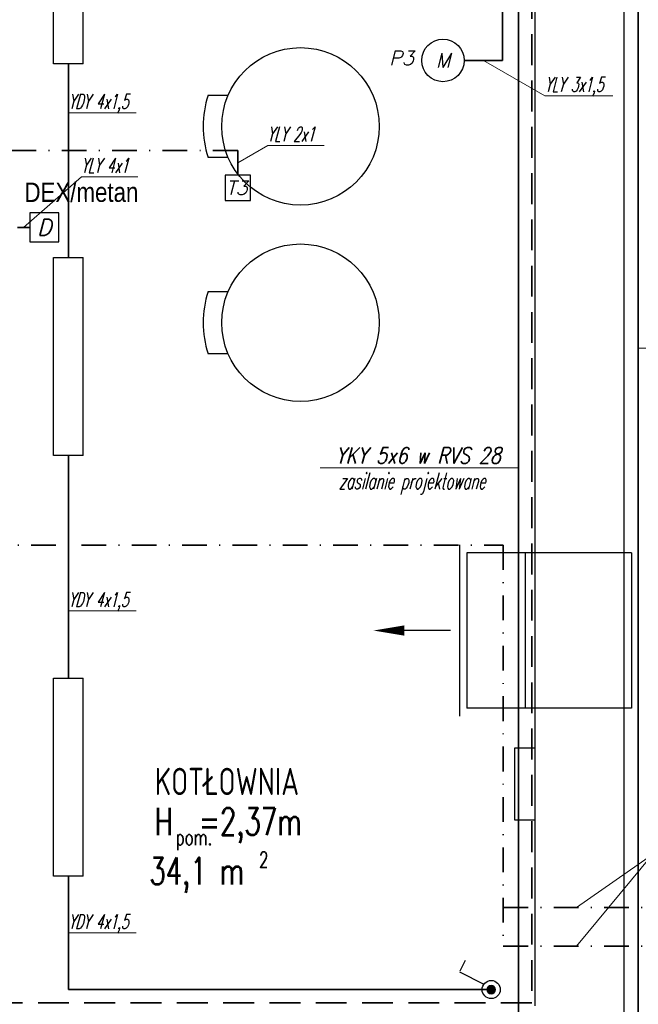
# Model space of a CAD drawing. Header units: millimetres. Extents: x 3448 to 3790, y 468 to 738.
# Tile 4 of 6: x 3612 to 3675, y 526 to 627. Entities that reach past the tile are written whole.
import ezdxf
from ezdxf.enums import TextEntityAlignment as Align

# ---------------------------------------------------------------- set-up
doc = ezdxf.new("R2010")
doc.units = ezdxf.units.MM
for name, pattern in [('DASHDOT', [25.4, 12.7, -6.35, 0, -6.35]), ('DASHED2', [9.525, 6.35, -3.175]), ('HIDDEN', [9.525, 6.35, -3.175])]:
    doc.linetypes.add(name, pattern=pattern)
for name, color, linetype, lineweight in [('Opisy', 2, 'Continuous', 20), ('Przewody', 1, 'Continuous', 35), ('Symbole', 3, 'Continuous', 30), ('Ściany', 8, 'Continuous', 30)]:
    doc.layers.add(name, color=color, linetype=linetype, lineweight=lineweight)
doc.styles.add('opis_szachtow', font='ARIALN.TTF')
doc.styles.add('Romans', font='romans.shx', dxfattribs={"oblique": 15, "height": 2})

# ---------------------------------------------------------------- blocks, each defined once
blk = doc.blocks.new('OS')
at = {"layer": 'Symbole'}
for p, q in [((1225.72, 404.07), (1225.72, 407.14)), ((1225.72, 407.14), (1246.09, 407.14)), ((1246.09, 407.14), (1246.09, 404.07)), ((1225.72, 404.07), (1246.09, 404.07))]:
    blk.add_line(p, q, dxfattribs=at)
blk = doc.blocks.new('wo')
at = {"layer": 'Symbole'}
for p, q in [((1662.04, 350.17), (1664.59, 349.01)), ((1664.57, 348.88), (1664.06, 347.75))]:
    blk.add_line(p, q, dxfattribs=at)
blk.add_circle((1661.28, 350.65), 0.932, dxfattribs=at)

msp = doc.modelspace()

# ---------------------------------------------------------------- hatches: boundary and pattern name
at = {"layer": 'Przewody', "ltscale": 0.5}
h = msp.add_hatch(dxfattribs=at)
h.set_pattern_fill('ANGLE', color=256, angle=223)
h.set_pattern_definition([(223, (6044.661, 3082.2285), (4.763759, -5.108506), [5.08, -1.905]), (313, (6044.661, 3082.2285), (5.108506, 4.763759), [5.08, -1.905])])
edge = h.paths.add_edge_path()
edge.add_arc((3660.24, 527.55), 0.426, 0, 360)
h = msp.add_hatch(color=256, dxfattribs=at)
h.dxf.hatch_style = 1
edge = h.paths.add_edge_path()
edge.add_arc((3660.24, 527.55), 0.426, 0, 360)

# ---------------------------------------------------------------- linework, layer by layer
at = {"layer": 'Opisy', "ltscale": 0.5}
for p, q in [((3665.77, 619.52), (3659.44, 623.16)), ((3637.26, 614.41), (3634.16, 612.62)), ((3618.1, 611.18), (3612.11, 605.98)), ((3695.8, 593.55), (3675.37, 593.55)), ((3663.06, 581.24), (3642.63, 581.24)), ((3676.85, 541.45), (3669.03, 536)), ((3676.85, 541.45), (3669.03, 532.04))]:
    msp.add_line(p, q, dxfattribs=at)
at = {"layer": 'Opisy', "ltscale": 25}
for p, q in [((3665.77, 619.52), (3672.75, 619.52)), ((3616.75, 617.78), (3623.73, 617.78)), ((3637.26, 614.41), (3643.06, 614.41)), ((3618.1, 611.18), (3623.9, 611.18)), ((3616.75, 566.51), (3623.73, 566.51)), ((3616.75, 533.38), (3623.73, 533.38))]:
    msp.add_line(p, q, dxfattribs=at)
at = {"layer": 'Przewody', "ltscale": 0.5}
for p, q in [((3675.37, 518.82), (3675.37, 668.29)), ((3663.06, 518.82), (3663.06, 651.93)), ((3661.42, 623.16), (3661.42, 649.86)), ((3657.46, 623.16), (3661.42, 623.16)), ((3616.75, 622.81), (3616.75, 602.87)), ((3616.75, 582.49), (3616.75, 559.59)), ((3616.75, 527.55), (3616.75, 539.21)), ((3660.24, 527.55), (3616.75, 527.55))]:
    msp.add_line(p, q, dxfattribs=at)
at = {"layer": 'Przewody', "linetype": 'HIDDEN', "ltscale": 0.5}
for p, q in [((3664.42, 659.18), (3664.42, 526.18)), ((3664.42, 526.18), (3554.16, 526.18))]:
    msp.add_line(p, q, dxfattribs=at)
at = {"layer": 'Przewody', "linetype": 'DASHDOT', "ltscale": 0.2}
for p, q in [((3634.16, 613.88), (3609.55, 613.88)), ((3634.16, 611.35), (3634.16, 613.88)), ((3571.47, 573.27), (3661.49, 573.27)), ((3661.49, 573.27), (3661.49, 532.04)), ((3661.49, 536), (3676.56, 536)), ((3661.49, 532.04), (3676.56, 532.04))]:
    msp.add_line(p, q, dxfattribs=at)
at = {"layer": 'Przewody', "linetype": 'DASHDOT', "ltscale": 0.1}
msp.add_line((3612.77, 605.98), (3609.55, 605.98), dxfattribs=at)
at = {"layer": 'Przewody', "ltscale": 0.5}
msp.add_circle((3660.24, 527.55), 0.426, dxfattribs=at)
at = {"layer": 'Symbole'}
for points in [[(3635.47, 608.75), (3635.47, 611.35), (3632.86, 611.35), (3632.86, 608.75)], [(3612.77, 604.49), (3615.75, 604.49), (3615.75, 607.47), (3612.77, 607.47)]]:
    msp.add_lwpolyline(points, close=True, dxfattribs=at)
msp.add_circle((3655.28, 623.16), 2.19, dxfattribs=at)
at = {"layer": 'Ściany'}
for p, q in [((3673.88, 731.15), (3673.88, 520.36)), ((3664.72, 659.5), (3664.72, 525.9)), ((3633.17, 619.56), (3631.12, 619.56)), ((3633.17, 613.17), (3631.12, 613.17)), ((3633.17, 599.36), (3631.12, 599.36)), ((3633.17, 592.97), (3631.12, 592.97)), ((3656.99, 573.31), (3656.99, 555.69)), ((3674.66, 572.5), (3657.72, 572.5)), ((3657.72, 572.5), (3657.72, 556.5)), ((3663.72, 572.5), (3663.72, 556.5)), ((3674.66, 572.5), (3674.66, 556.5)), ((3656.04, 564.5), (3651.29, 564.5)), ((3674.66, 556.5), (3657.72, 556.5))]:
    msp.add_line(p, q, dxfattribs=at)
msp.add_lwpolyline([(3651.29, 564.5, 1.05, 0, 0), (3648.14, 564.5, 0, 0, 0)], format="xyseb", dxfattribs=at)
at = {"layer": 'Ściany', "linetype": 'Continuous', "ltscale": 0.6}
msp.add_lwpolyline([(3662.67, 552.43), (3664.72, 552.43), (3664.72, 544.99), (3662.67, 544.99), (3662.67, 552.43)], dxfattribs=at)
at = {"layer": 'Ściany'}
for centre in [(3640.62, 616.37), (3640.62, 596.17)]:
    msp.add_circle(centre, 8.1, dxfattribs=at)
for centre in [(3640.66, 616.37), (3640.66, 596.17)]:
    msp.add_arc(centre, 10.06, 161.4793, 198.5207, dxfattribs=at)

# ---------------------------------------------------------------- block references
at = {"layer": 'Przewody', "linetype": 'DASHED2'}
for name, p, rotation in [('OS', (4022.35, -602.91), 90), ('OS', (4022.35, -643.22), 90), ('OS', (4022.35, -686.5), 90), ('wo', (5336.71, 796.38), 177.1911474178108)]:
    msp.add_blockref(name, p, dxfattribs=dict(at, rotation=rotation))

# ---------------------------------------------------------------- texts
at = {"layer": 'Opisy', "style": 'Romans', "oblique": 15}
for s, height, p in [('P3', 1.459, (3651.01, 623.41)), ('M', 1.46, (3655.28, 623.16)), ('T3', 1.446, (3634.06, 610.05)), ('D', 1.66, (3614.26, 605.98))]:
    msp.add_text(s, height=height, dxfattribs=at).set_placement(p, align=Align.MIDDLE_CENTER)
at = {"layer": 'Opisy', "style": 'Romans', "oblique": 15, "width": 0.6}
for s, p in [('YLY 3x1,5', (3665.76, 620.67)), ('YDY 4x1,5', (3616.74, 618.93)), ('YLY 2x1', (3637.2, 615.57)), ('YLY 4x1', (3618.04, 612.34)), ('YDY 4x1,5', (3616.74, 567.67)), ('YDY 4x1,5', (3616.74, 534.54))]:
    msp.add_text(s, height=1.5, dxfattribs=at).set_placement(p, align=Align.MIDDLE_LEFT)
at = {"layer": 'Opisy', "style": 'Romans', "oblique": 15}
for s, width, p in [('YKY 5x6 w RVS 28', 0.8, (3652.73, 582.51)), ('zasilanie projektowane', 0.6, (3652.1, 579.88))]:
    msp.add_text(s, height=1.6576, dxfattribs=dict(at, width=width)).set_placement(p, align=Align.MIDDLE_CENTER)
at = {"layer": 'Ściany', "linetype": 'Continuous', "ltscale": 0.6, "style": 'opis_szachtow'}
msp.add_text('DEX/metan', height=2, rotation=0.0828, dxfattribs=at).set_placement((3612.23, 608.59))
at = {"layer": 'Ściany', "style": 'Romans', "width": 0.7}
for s, height, p in [('KOTŁOWNIA', 2.8, (3625.63, 547.57)), ('H  =2,37m', 2.8, (3625.62, 543.46)), ('pom.', 1.6, (3627.8, 542.43)), ('34,1 m ', 2.8, (3625.08, 538.36)), ('2', 1.6, (3636.36, 540.12))]:
    msp.add_text(s, height=height, dxfattribs=at).set_placement(p)

doc.saveas('drawing.dxf')
